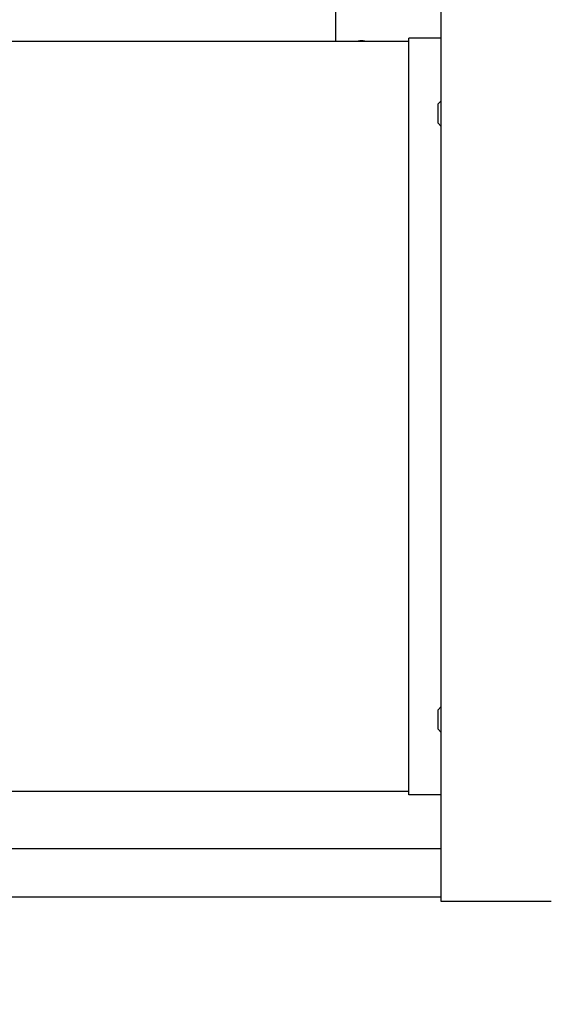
# Model space of a CAD drawing. Header units: millimetres. Extents: x 0 to 1189, y 0 to 841.
# Tile 207 of 217: x 1013.96 to 1020.47, y 560.43 to 572.61. Entities that reach past the tile are written whole.
import ezdxf
from ezdxf.enums import TextEntityAlignment as Align

# ---------------------------------------------------------------- set-up
doc = ezdxf.new("R2010")
doc.units = ezdxf.units.MM
doc.header["$LTSCALE"] = 65.395
doc.layers.get('0').update_dxf_attribs({"linetype": 'CONTINUOUS'})
for name, color, linetype in [('0006_949708_15_SIMPLE_X_PBL697', 7, 'CONTINUOUS'), ('8M32E_GENSET_GRUNDRAHMEN_ABL516', 7, 'CONTINUOUS'), ('8M32E_GENSET_GRUNDRAHMEN_T1_PBL517', 7, 'CONTINUOUS'), ('8M32E_GENSET_VERROHRUNG_ABL518', 7, 'CONTINUOUS'), ('D7516-AE-M3X8-H_PBL2207', 7, 'CONTINUOUS'), ('links_3_VBL515', 7, 'CONTINUOUS'), ('PUMPENAGGRR45_125_160_FL-Z-DB50_PBL596', 7, 'CONTINUOUS')]:
    doc.layers.add(name, color=color, linetype=linetype)
doc.styles.get("Standard").update_dxf_attribs({"font": 'txt', "width": 0.6})
doc.dimstyles.new('DIMSTYLE_4', dxfattribs={"dimtxt": 3.5, "dimasz": 3.5, "dimexe": 1.8, "dimexo": 0, "dimgap": 0.875, "dimtad": 1, "dimdec": 0, "dimlfac": 25, "dimdsep": 46, "dimtxsty": 'Standard', "dimblk": '_FILLED', "dimblk1": '_FILLED', "dimblk2": '_FILLED', "dimcen": 0.09, "dimadec": 0, "dimazin": 0, "dimtp": 2, "dimtm": 2, "dimtfac": 1, "dimtdec": 0, "dimtofl": 0, "dimtmove": 0, "dimatfit": 3, "dimldrblk": '_FILLED', "dimfxl": 1, "dimtolj": 1, "dimarcsym": 0})

# ---------------------------------------------------------------- blocks, each defined once
blk = doc.blocks.new('_FILLED')
at = {"color": 0, "linetype": 'ByBlock'}
blk.add_solid([(0, 0), (-1, 0.1671), (-1, -0.1671)], dxfattribs=at)
blk = doc.blocks.new('*D8')
at = {"color": 2, "linetype": 'Continuous'}
for p, q in [((1013.773, 724.373), (1093.933, 724.373)), ((1092.133, 724.373), (1092.133, 628.967)), ((1092.133, 533.561), (1092.133, 628.967)), ((1032.793, 533.561), (1093.933, 533.561))]:
    blk.add_line(p, q, dxfattribs=at)
at = {"color": 2, "linetype": 'Continuous', "xscale": 3.5, "yscale": 3.5, "zscale": 3.5}
for p, rotation in [((1092.133, 724.373), 90), ((1092.133, 533.561), 270)]:
    blk.add_blockref('_FILLED', p, dxfattribs=dict(at, rotation=rotation))
at = {"color": 2, "linetype": 'Continuous', "width": 0.690476}
blk.add_text('4770', height=3.5, rotation=90, dxfattribs=at).set_placement((1091.258, 628.967), align=Align.CENTER)
blk = doc.blocks.new('8M32E_GENSET_GRUNDRAHMEN_T1_PBL517', base_point=(985.693, 558.761))
at = {"layer": '8M32E_GENSET_GRUNDRAHMEN_T1_PBL517', "color": 7, "linetype": 'Continuous'}
for p, q in [((1011.793, 562.361), (1019.18, 562.361)), ((1011.793, 561.761), (1019.18, 561.761))]:
    blk.add_line(p, q, dxfattribs=at)
blk = doc.blocks.new('8M32E_GENSET_GRUNDRAHMEN_ABL516', base_point=(985.693, 558.761))
at = {"layer": '8M32E_GENSET_GRUNDRAHMEN_T1_PBL517'}
blk.add_blockref('8M32E_GENSET_GRUNDRAHMEN_T1_PBL517', (985.693, 558.761), dxfattribs=at)
blk = doc.blocks.new('PUMPENAGGRR45_125_160_FL-Z-DB50_PBL596', base_point=(1018.2, 567.313))
at = {"layer": 'PUMPENAGGRR45_125_160_FL-Z-DB50_PBL596', "color": 7, "linetype": 'Continuous'}
for p, q in [((1019.18, 561.703), (1019.18, 573.703)), ((1018.78, 572.343), (1013.78, 572.343)), ((1019.18, 572.383), (1018.78, 572.383)), ((1018.78, 563.023), (1018.78, 572.383)), ((1019.14, 571.571), (1019.18, 571.611)), ((1019.14, 571.331), (1019.14, 571.571)), ((1019.14, 571.331), (1019.18, 571.291)), ((1019.14, 564.076), (1019.18, 564.116)), ((1019.14, 563.836), (1019.14, 564.076)), ((1019.14, 563.836), (1019.18, 563.796)), ((1018.78, 563.063), (1013.78, 563.063)), ((1019.18, 563.023), (1018.78, 563.023)), ((1020.54, 561.703), (1019.18, 561.703))]:
    blk.add_line(p, q, dxfattribs=at)
blk = doc.blocks.new('0006_949708_15_SIMPLE_X_PBL697', base_point=(1019.973, 573.592))
at = {"layer": '0006_949708_15_SIMPLE_X_PBL697', "color": 7, "linetype": 'Continuous'}
for p, q in [((1022.073, 574.881), (1017.873, 574.881)), ((1017.873, 574.881), (1017.873, 572.343)), ((1022.073, 572.303), (1022.073, 574.881))]:
    blk.add_line(p, q, dxfattribs=at)
blk = doc.blocks.new('D7516-AE-M3X8-H_PBL2207', base_point=(1018.193, 572.345))
at = {"layer": 'D7516-AE-M3X8-H_PBL2207', "color": 7, "linetype": 'Continuous'}
blk.add_arc((1018.193, 572.241), 0.112, 68.6837, 111.3163, dxfattribs=at)
blk = doc.blocks.new('8M32E_GENSET_VERROHRUNG_ABL518', base_point=(990.793, 602.121))
at = {"layer": '0006_949708_15_SIMPLE_X_PBL697'}
blk.add_blockref('0006_949708_15_SIMPLE_X_PBL697', (1019.973, 573.592), dxfattribs=at)
at = {"layer": 'D7516-AE-M3X8-H_PBL2207'}
blk.add_blockref('D7516-AE-M3X8-H_PBL2207', (1018.193, 572.345), dxfattribs=at)
at = {"layer": 'PUMPENAGGRR45_125_160_FL-Z-DB50_PBL596'}
blk.add_blockref('PUMPENAGGRR45_125_160_FL-Z-DB50_PBL596', (1018.2, 567.313), dxfattribs=at)
blk = doc.blocks.new('LINKS_3_VBL515', base_point=(988.947, 632.779))
at = {"layer": '8M32E_GENSET_GRUNDRAHMEN_ABL516'}
blk.add_blockref('8M32E_GENSET_GRUNDRAHMEN_ABL516', (985.693, 558.761), dxfattribs=at)
at = {"layer": '8M32E_GENSET_VERROHRUNG_ABL518'}
blk.add_blockref('8M32E_GENSET_VERROHRUNG_ABL518', (990.793, 602.121), dxfattribs=at)

msp = doc.modelspace()

# ---------------------------------------------------------------- block references
at = {"layer": 'links_3_VBL515'}
msp.add_blockref('LINKS_3_VBL515', (988.94662, 632.77949), dxfattribs=at)

# ---------------------------------------------------------------- dimensions: what is measured, and where the dimension line sits
at = {"color": 2, "linetype": 'Continuous'}
dim = msp.add_linear_dim(base=(1092.13266, 724.37282), p1=(1032.7925, 533.56074), p2=(1013.7725, 724.37282), angle=90, dimstyle='DIMSTYLE_4', dxfattribs=at)
dim.commit()
dim.dimension.update_dxf_attribs({"geometry": '*D8', "text_midpoint": (1092.13266, 628.63344), "dimtype": 160})

doc.saveas('drawing.dxf')
